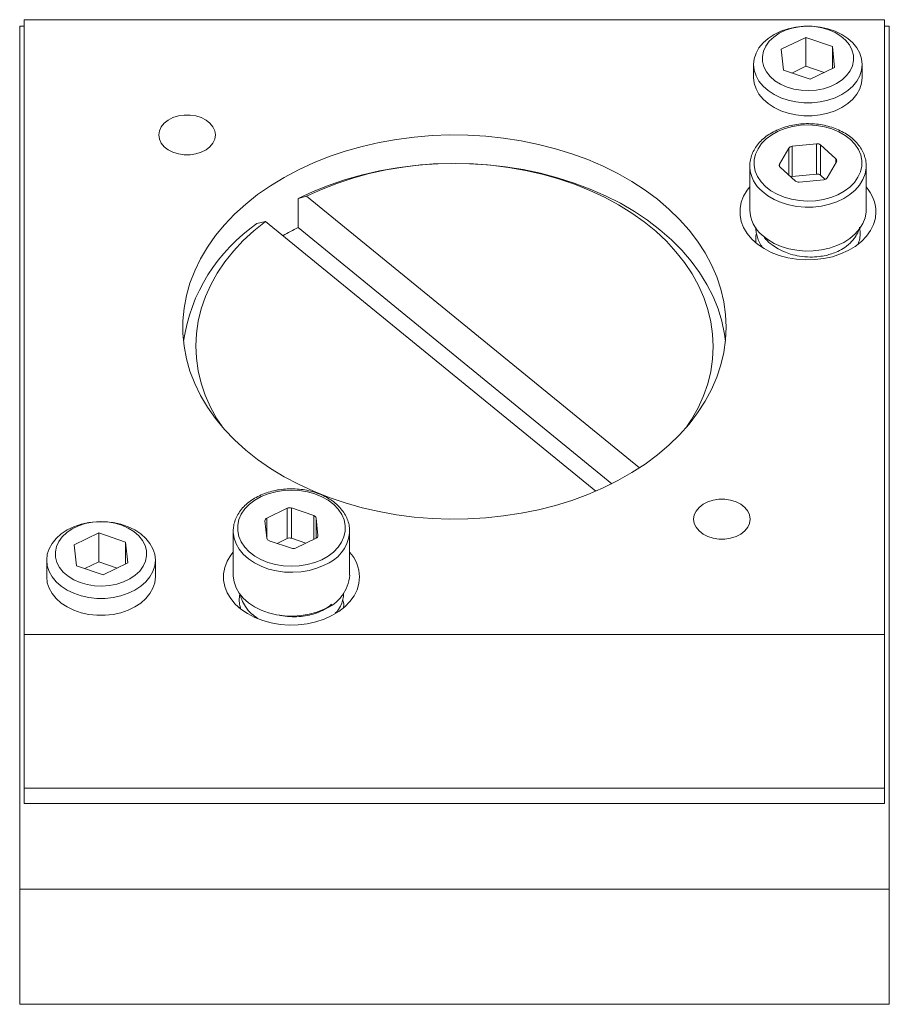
# Model space of a CAD drawing. Header units: inches. Extents: x 1.4 to 17.6, y 2.9 to 14.7.
# Tile 5 of 5: x 15.6 to 17.6, y 7.8 to 10.1. Entities that reach past the tile are written whole.
import ezdxf

# ---------------------------------------------------------------- set-up
doc = ezdxf.new("R2010")
doc.units = ezdxf.units.IN
doc.header["$MEASUREMENT"] = 0

msp = doc.modelspace()

# ---------------------------------------------------------------- linework, layer by layer
at = {"color": 7, "linetype": 'Continuous', "lineweight": 15}
for p, q in [((15.6281, 8.0744), (15.6281, 10.0594)), ((15.6281, 10.0594), (15.6381, 10.0594)), ((17.6169, 10.0745), (15.6381, 10.0745)), ((15.6381, 8.6603), (15.6381, 10.0745)), ((17.6169, 10.0745), (17.6169, 8.6603)), ((17.6169, 10.0594), (17.6281, 10.0594)), ((17.6281, 8.0744), (17.6281, 10.0594)), ((17.4358, 10.0336), (17.3795, 10.0065)), ((17.4973, 10.0127), (17.4358, 10.0336)), ((17.4358, 9.9674), (17.4358, 10.0336)), ((17.5023, 9.9646), (17.4973, 10.0127)), ((17.4973, 9.9622), (17.4973, 10.0127)), ((17.3795, 10.0065), (17.3846, 9.9584)), ((17.3159, 9.9714), (17.3159, 9.9416)), ((17.4358, 9.9674), (17.4037, 9.9519)), ((17.4781, 9.953), (17.4358, 9.9674)), ((17.5659, 9.9416), (17.5659, 9.9714)), ((17.3846, 9.9584), (17.446, 9.9375)), ((17.446, 9.9375), (17.5023, 9.9646)), ((17.461, 9.789), (17.4047, 9.7834)), ((17.461, 9.7194), (17.461, 9.789)), ((17.5051, 9.7547), (17.4701, 9.7864)), ((17.4701, 9.7168), (17.4701, 9.7864)), ((17.397, 9.7791), (17.3757, 9.7419)), ((17.397, 9.7169), (17.397, 9.7791)), ((17.4047, 9.7138), (17.4047, 9.7834)), ((17.3757, 9.7367), (17.3757, 9.7419)), ((17.4852, 9.7106), (17.5065, 9.7478)), ((17.5051, 9.7454), (17.5051, 9.7547)), ((17.5749, 9.7379), (17.5748, 9.7419)), ((17.3072, 9.7379), (17.3072, 9.6368)), ((17.3072, 9.7379), (17.3073, 9.7341)), ((17.377, 9.735), (17.412, 9.7033)), ((17.461, 9.7194), (17.4047, 9.7138)), ((17.5749, 9.6368), (17.5749, 9.7379)), ((17.4211, 9.7007), (17.4774, 9.7063)), ((17.4808, 9.7071), (17.4701, 9.7168)), ((16.288, 9.6685), (16.2683, 9.6634)), ((16.2683, 9.5962), (16.2683, 9.6634)), ((16.288, 9.6685), (17.0533, 9.0435)), ((16.1738, 9.6055), (16.1935, 9.6106)), ((16.1935, 9.6106), (16.9534, 8.9901)), ((16.2683, 9.5962), (16.9897, 9.007)), ((16.2435, 8.9507), (16.1964, 8.9281)), ((16.2435, 8.8811), (16.2435, 8.9507)), ((16.3044, 8.9336), (16.2533, 8.9512)), ((16.2533, 8.8816), (16.2533, 8.9512)), ((16.1964, 8.8808), (16.1964, 8.9281)), ((16.3044, 8.879), (16.3044, 8.9336)), ((16.314, 8.8878), (16.3099, 8.9279)), ((16.3099, 8.8816), (16.3099, 8.9279)), ((16.1194, 8.9027), (16.1192, 8.8979)), ((16.1921, 8.9219), (16.1962, 8.8818)), ((15.81, 8.8937), (15.7536, 8.8666)), ((15.8714, 8.8728), (15.81, 8.8937)), ((15.81, 8.8274), (15.81, 8.8937)), ((16.1192, 8.8979), (16.1192, 8.7968)), ((16.2435, 8.8811), (16.2199, 8.8698)), ((16.2862, 8.8703), (16.2533, 8.8816)), ((16.2627, 8.859), (16.3097, 8.8815)), ((16.314, 8.8868), (16.314, 8.8878)), ((16.3868, 8.8934), (16.3869, 8.8979)), ((16.3869, 8.7968), (16.3869, 8.8979)), ((15.7536, 8.8666), (15.7587, 8.8185)), ((15.8765, 8.8247), (15.8714, 8.8728)), ((15.8714, 8.8223), (15.8714, 8.8728)), ((16.2017, 8.876), (16.2529, 8.8585)), ((15.6901, 8.8315), (15.6901, 8.7926)), ((15.7587, 8.8185), (15.8201, 8.7975)), ((15.81, 8.8274), (15.7779, 8.8119)), ((15.8522, 8.813), (15.81, 8.8274)), ((15.8201, 8.7975), (15.8765, 8.8247)), ((15.9401, 8.7926), (15.9401, 8.8315)), ((16.1349, 8.7251), (16.1344, 8.7219)), ((15.6381, 8.3068), (15.6381, 8.6603)), ((15.6381, 8.6603), (17.6169, 8.6603)), ((17.6169, 8.6603), (17.6169, 8.3068)), ((17.6169, 8.3068), (15.6381, 8.3068)), ((15.6381, 8.3068), (15.6381, 8.2714)), ((17.6169, 8.3068), (17.6169, 8.2714)), ((17.6169, 8.2714), (15.6381, 8.2714)), ((15.6281, 8.0744), (17.6281, 8.0744)), ((15.6281, 7.8094), (15.6281, 8.0744)), ((17.6281, 7.8094), (17.6281, 8.0744)), ((15.6281, 7.8094), (17.6281, 7.8094))]:
    msp.add_line(p, q, dxfattribs=at)
at = {"color": 7, "linetype": 'Continuous', "lineweight": 15, "flags": 128}
for points in [[(17.3377, 9.9216), (17.3283, 9.9331), (17.3215, 9.9454), (17.3173, 9.9582), (17.3159, 9.9714), (17.3173, 9.9846), (17.3215, 9.9975), (17.3283, 10.0098), (17.3377, 10.0212), (17.3493, 10.0315), (17.363, 10.0405), (17.3785, 10.0479), (17.3953, 10.0537), (17.4131, 10.0576), (17.4316, 10.0595), (17.4503, 10.0595), (17.4688, 10.0576), (17.4866, 10.0537), (17.5035, 10.0479), (17.5189, 10.0405), (17.5326, 10.0315), (17.5442, 10.0212), (17.5536, 10.0097), (17.5604, 9.9974), (17.5645, 9.9846), (17.5659, 9.9714), (17.5645, 9.9582), (17.5604, 9.9453), (17.5536, 9.933), (17.5442, 9.9216), (17.5326, 9.9113), (17.5189, 9.9023), (17.5034, 9.8948), (17.4866, 9.8891), (17.4687, 9.8852), (17.4503, 9.8832), (17.4316, 9.8833), (17.4131, 9.8852), (17.3953, 9.8891), (17.3784, 9.8949), (17.363, 9.9023), (17.3493, 9.9113), (17.3377, 9.9216)], [(17.3542, 9.9437), (17.3651, 9.9342), (17.3781, 9.9261), (17.3928, 9.9196), (17.4088, 9.9149), (17.4257, 9.9121), (17.443, 9.9113), (17.4602, 9.9126), (17.477, 9.9158), (17.4927, 9.9209), (17.507, 9.9278), (17.5196, 9.9363), (17.5299, 9.9461), (17.5379, 9.957), (17.5432, 9.9687), (17.5457, 9.9808), (17.5454, 9.9931), (17.5422, 10.0052), (17.5363, 10.0167), (17.5277, 10.0273), (17.5168, 10.0369), (17.5038, 10.045), (17.4891, 10.0515), (17.4731, 10.0562), (17.4562, 10.059), (17.4389, 10.0598), (17.4216, 10.0585), (17.4049, 10.0553), (17.3892, 10.0501), (17.3748, 10.0432), (17.3623, 10.0347), (17.3519, 10.0249), (17.344, 10.014), (17.3387, 10.0023), (17.3362, 9.9902), (17.3365, 9.978), (17.3397, 9.9659), (17.3456, 9.9544), (17.3542, 9.9437)], [(17.5659, 9.9416), (17.5645, 9.9284), (17.5604, 9.9156), (17.5536, 9.9033), (17.5442, 9.8918), (17.5326, 9.8815), (17.5189, 9.8725), (17.5034, 9.8651), (17.4866, 9.8593), (17.4688, 9.8554), (17.4503, 9.8535), (17.4316, 9.8535), (17.4131, 9.8554), (17.3953, 9.8593), (17.3784, 9.8651), (17.363, 9.8725), (17.3493, 9.8815), (17.3377, 9.8918), (17.3283, 9.9033), (17.3215, 9.9156), (17.3173, 9.9284), (17.3159, 9.9416)], [(15.9481, 9.8094), (15.9495, 9.8189), (15.9537, 9.8281), (15.9605, 9.8364), (15.9696, 9.8435), (15.9806, 9.8492), (15.993, 9.8531), (16.0063, 9.8551), (16.0199, 9.8551), (16.0332, 9.8531), (16.0456, 9.8492), (16.0566, 9.8435), (16.0657, 9.8364), (16.0725, 9.8281), (16.0767, 9.8189), (16.0781, 9.8094), (16.0767, 9.7998), (16.0725, 9.7907), (16.0657, 9.7824), (16.0566, 9.7752), (16.0456, 9.7696), (16.0332, 9.7657), (16.0199, 9.7637), (16.0063, 9.7637), (15.993, 9.7657), (15.9806, 9.7696), (15.9696, 9.7752), (15.9605, 9.7824), (15.9537, 9.7907), (15.9495, 9.7998), (15.9481, 9.8094)], [(17.3433, 9.6909), (17.3558, 9.6812), (17.3702, 9.6729), (17.3861, 9.6663), (17.4033, 9.6613), (17.4213, 9.6583), (17.4398, 9.6572), (17.4583, 9.658), (17.4764, 9.6608), (17.4937, 9.6655), (17.5099, 9.6719), (17.5245, 9.68), (17.5372, 9.6895), (17.5478, 9.7002), (17.556, 9.712), (17.5617, 9.7245), (17.5646, 9.7374), (17.5648, 9.7505), (17.5623, 9.7635), (17.557, 9.7761), (17.5491, 9.7879), (17.5388, 9.7988), (17.5264, 9.8085), (17.512, 9.8168), (17.496, 9.8235), (17.4789, 9.8284), (17.4608, 9.8314), (17.4424, 9.8326), (17.4239, 9.8317), (17.4057, 9.8289), (17.3884, 9.8243), (17.3723, 9.8178), (17.3577, 9.8098), (17.3449, 9.8002), (17.3343, 9.7895), (17.3261, 9.7777), (17.3205, 9.7653), (17.3175, 9.7523), (17.3173, 9.7392), (17.3199, 9.7262), (17.3252, 9.7137), (17.333, 9.7018), (17.3433, 9.6909)], [(17.2531, 9.3674), (17.2517, 9.3967), (17.2476, 9.4257), (17.2408, 9.4546), (17.2313, 9.483), (17.2192, 9.5109), (17.2045, 9.5383), (17.1873, 9.5648), (17.1676, 9.5905), (17.1456, 9.6152), (17.1213, 9.6389), (17.0948, 9.6613), (17.0663, 9.6825), (17.0359, 9.7023), (17.0037, 9.7206), (16.9699, 9.7374), (16.9346, 9.7526), (16.8979, 9.7661), (16.8601, 9.7778), (16.8212, 9.7878), (16.7815, 9.7959), (16.7411, 9.8021), (16.7003, 9.8064), (16.6591, 9.8088), (16.6177, 9.8093), (16.5765, 9.8079), (16.5354, 9.8045), (16.4948, 9.7992), (16.4547, 9.792), (16.4154, 9.783), (16.377, 9.7722), (16.3397, 9.7595), (16.3037, 9.7452), (16.2691, 9.7292), (16.2361, 9.7117), (16.2048, 9.6926), (16.1753, 9.6721), (16.1478, 9.6503), (16.1224, 9.6272), (16.0993, 9.603), (16.0784, 9.5778), (16.0599, 9.5516), (16.044, 9.5247), (16.0306, 9.497), (16.0197, 9.4688), (16.0116, 9.4402), (16.0061, 9.4112), (16.0034, 9.3821), (16.0034, 9.3528), (16.0061, 9.3237), (16.0116, 9.2947), (16.0197, 9.2661), (16.0306, 9.2378), (16.044, 9.2102), (16.0599, 9.1832), (16.0784, 9.1571), (16.0993, 9.1319), (16.1224, 9.1077), (16.1478, 9.0846), (16.1753, 9.0628), (16.2048, 9.0423), (16.2361, 9.0232), (16.2691, 9.0057), (16.3037, 8.9897), (16.3397, 8.9753), (16.377, 8.9627), (16.4154, 8.9519), (16.4547, 8.9428), (16.4948, 8.9357), (16.5354, 8.9304), (16.5765, 8.927), (16.6177, 8.9256), (16.6591, 8.926), (16.7003, 8.9285), (16.7411, 8.9328), (16.7815, 8.939), (16.8212, 8.9471), (16.8601, 8.9571), (16.8979, 8.9688), (16.9346, 8.9823), (16.9699, 8.9975), (17.0037, 9.0142), (17.0359, 9.0326), (17.0663, 9.0524), (17.0948, 9.0735), (17.1213, 9.096), (17.1456, 9.1196), (17.1676, 9.1444), (17.1873, 9.1701), (17.2045, 9.1966), (17.2192, 9.2239), (17.2313, 9.2519), (17.2408, 9.2803), (17.2476, 9.3092), (17.2517, 9.3382), (17.2531, 9.3674)], [(16.2683, 9.6634), (16.3032, 9.6796), (16.3396, 9.6941), (16.3773, 9.7068), (16.4161, 9.7178), (16.4558, 9.7269), (16.4963, 9.734), (16.5374, 9.7393), (16.5789, 9.7426), (16.6207, 9.7439), (16.6624, 9.7433), (16.704, 9.7407), (16.7453, 9.7361), (16.7861, 9.7296), (16.8261, 9.7212), (16.8653, 9.7109), (16.9033, 9.6988), (16.9402, 9.6849), (16.9757, 9.6693), (17.0096, 9.6521), (17.0418, 9.6333), (17.0722, 9.613), (17.1006, 9.5913), (17.1268, 9.5684), (17.1509, 9.5442), (17.1726, 9.519), (17.1919, 9.4928), (17.2086, 9.4657), (17.2228, 9.4379), (17.2343, 9.4095), (17.2431, 9.3807), (17.2492, 9.3514), (17.2514, 9.3347)], [(17.1625, 9.1383), (17.1735, 9.1551), (17.1884, 9.1818), (17.2008, 9.2091), (17.2104, 9.2369), (17.2174, 9.2652), (17.2216, 9.2937), (17.2231, 9.3224), (17.2218, 9.351), (17.2177, 9.3796), (17.2109, 9.4078), (17.2014, 9.4357), (17.1893, 9.463), (17.1745, 9.4898), (17.1572, 9.5157), (17.1374, 9.5407), (17.1153, 9.5647), (17.0909, 9.5877), (17.0644, 9.6093), (17.0358, 9.6297), (17.0053, 9.6486), (16.9731, 9.666), (16.9393, 9.6818), (16.904, 9.696), (16.8675, 9.7084), (16.8298, 9.7191), (16.7912, 9.7279), (16.7519, 9.7348), (16.7119, 9.7398), (16.6716, 9.7428), (16.6311, 9.744), (16.5906, 9.7431), (16.5502, 9.7404), (16.5102, 9.7356), (16.4708, 9.729), (16.432, 9.7205), (16.3942, 9.7101), (16.3575, 9.698), (16.322, 9.6841), (16.288, 9.6685)], [(17.3356, 9.6797), (17.3484, 9.6696), (17.363, 9.661), (17.3793, 9.6539), (17.3968, 9.6486), (17.4153, 9.645), (17.4342, 9.6434), (17.4533, 9.6436), (17.4722, 9.6458), (17.4904, 9.6499), (17.5076, 9.6558), (17.5234, 9.6633), (17.5376, 9.6723), (17.5498, 9.6827), (17.5598, 9.6942), (17.5674, 9.7066), (17.5724, 9.7197), (17.5748, 9.7331), (17.5749, 9.7379)], [(17.3072, 9.6901), (17.3013, 9.6825), (17.2931, 9.6689), (17.2876, 9.6547), (17.2848, 9.64), (17.2848, 9.6252), (17.2876, 9.6106), (17.2931, 9.5963), (17.3013, 9.5827), (17.3119, 9.57), (17.3249, 9.5584), (17.3399, 9.5481), (17.3567, 9.5393), (17.3751, 9.5322), (17.3946, 9.5269), (17.4149, 9.5235), (17.4357, 9.522), (17.4566, 9.5225), (17.4772, 9.525), (17.4972, 9.5293), (17.5162, 9.5356), (17.5338, 9.5435), (17.5497, 9.5531), (17.5638, 9.564), (17.5756, 9.5762), (17.585, 9.5894), (17.5919, 9.6034), (17.596, 9.6179), (17.5974, 9.6326), (17.5974, 9.6326)], [(17.3356, 9.5786), (17.3484, 9.5686), (17.363, 9.5599), (17.3793, 9.5529), (17.3968, 9.5475), (17.4153, 9.544), (17.4342, 9.5423), (17.4533, 9.5426), (17.4722, 9.5448), (17.4904, 9.5489), (17.5076, 9.5547), (17.5234, 9.5622), (17.5376, 9.5713), (17.5498, 9.5817), (17.5598, 9.5932), (17.5674, 9.6056), (17.5724, 9.6186), (17.5748, 9.632), (17.5749, 9.6368)], [(16.1935, 9.6106), (16.1668, 9.589), (16.1423, 9.5662), (16.12, 9.5422), (16.1001, 9.5173), (16.0826, 9.4914), (16.0677, 9.4647), (16.0554, 9.4374), (16.0457, 9.4096), (16.0388, 9.3813), (16.0345, 9.3528), (16.0331, 9.3241), (16.0344, 9.2955), (16.0384, 9.2669), (16.0452, 9.2387), (16.0547, 9.2108), (16.0669, 9.1834), (16.0817, 9.1567), (16.0936, 9.1383)], [(16.3226, 8.8322), (16.3372, 8.8404), (16.3498, 8.8499), (16.3603, 8.8608), (16.3684, 8.8725), (16.3739, 8.8851), (16.3767, 8.898), (16.3768, 8.9111), (16.3741, 8.9241), (16.3686, 8.9366), (16.3607, 8.9484), (16.3503, 8.9593), (16.3377, 8.9689), (16.3232, 8.9771), (16.3072, 8.9837), (16.29, 8.9885), (16.2719, 8.9915), (16.2534, 8.9925), (16.2349, 8.9916), (16.2169, 8.9887), (16.1996, 8.9839), (16.1835, 8.9774), (16.169, 8.9693), (16.1563, 8.9597), (16.1459, 8.9489), (16.1378, 8.9371), (16.1322, 8.9246), (16.1294, 8.9116), (16.1294, 8.8985), (16.1321, 8.8856), (16.1375, 8.873), (16.1455, 8.8612), (16.1559, 8.8503), (16.1685, 8.8407), (16.1829, 8.8325), (16.1989, 8.8259), (16.2162, 8.8211), (16.2342, 8.8181), (16.2527, 8.8171), (16.2712, 8.8181), (16.2893, 8.821), (16.3066, 8.8257), (16.3226, 8.8322)], [(17.1781, 8.9255), (17.1795, 8.9351), (17.1837, 8.9442), (17.1905, 8.9525), (17.1996, 8.9597), (17.2106, 8.9653), (17.223, 8.9692), (17.2363, 8.9712), (17.2499, 8.9712), (17.2632, 8.9692), (17.2756, 8.9653), (17.2866, 8.9597), (17.2957, 8.9525), (17.3025, 8.9442), (17.3067, 8.9351), (17.3081, 8.9255), (17.3067, 8.9159), (17.3025, 8.9068), (17.2957, 8.8985), (17.2866, 8.8913), (17.2756, 8.8857), (17.2632, 8.8818), (17.2499, 8.8798), (17.2363, 8.8798), (17.223, 8.8818), (17.2106, 8.8857), (17.1996, 8.8913), (17.1905, 8.8985), (17.1837, 8.9068), (17.1795, 8.9159), (17.1781, 8.9255)], [(15.7118, 8.7817), (15.7024, 8.7931), (15.6956, 8.8054), (15.6915, 8.8183), (15.6901, 8.8315), (15.6915, 8.8446), (15.6956, 8.8575), (15.7025, 8.8698), (15.7118, 8.8813), (15.7235, 8.8916), (15.7372, 8.9006), (15.7526, 8.908), (15.7694, 8.9137), (15.7873, 8.9176), (15.8058, 8.9196), (15.8244, 8.9196), (15.8429, 8.9176), (15.8608, 8.9137), (15.8776, 8.908), (15.893, 8.9006), (15.9067, 8.8916), (15.9184, 8.8812), (15.9277, 8.8698), (15.9345, 8.8575), (15.9387, 8.8446), (15.9401, 8.8314), (15.9387, 8.8183), (15.9345, 8.8054), (15.9277, 8.7931), (15.9183, 8.7817), (15.9067, 8.7713), (15.893, 8.7623), (15.8776, 8.7549), (15.8607, 8.7492), (15.8429, 8.7453), (15.8244, 8.7433), (15.8057, 8.7433), (15.7872, 8.7453), (15.7694, 8.7492), (15.7526, 8.7549), (15.7371, 8.7624), (15.7234, 8.7713), (15.7118, 8.7817)], [(15.7283, 8.8038), (15.7392, 8.7943), (15.7522, 8.7861), (15.7669, 8.7796), (15.7829, 8.7749), (15.7998, 8.7721), (15.8171, 8.7714), (15.8344, 8.7726), (15.8511, 8.7759), (15.8668, 8.781), (15.8812, 8.7879), (15.8937, 8.7964), (15.9041, 8.8062), (15.912, 8.8171), (15.9173, 8.8288), (15.9199, 8.8409), (15.9195, 8.8532), (15.9163, 8.8652), (15.9104, 8.8767), (15.9018, 8.8874), (15.8909, 8.8969), (15.8779, 8.9051), (15.8632, 8.9116), (15.8472, 8.9163), (15.8303, 8.9191), (15.813, 8.9198), (15.7958, 8.9186), (15.779, 8.9153), (15.7633, 8.9102), (15.749, 8.9033), (15.7364, 8.8948), (15.7261, 8.885), (15.7181, 8.8741), (15.7128, 8.8624), (15.7103, 8.8503), (15.7106, 8.838), (15.7138, 8.826), (15.7198, 8.8145), (15.7283, 8.8038)], [(16.1192, 8.8979), (16.1193, 8.8956), (16.1211, 8.8821), (16.1256, 8.869), (16.1327, 8.8565), (16.1423, 8.8448), (16.1541, 8.8342), (16.1679, 8.8248), (16.1835, 8.817), (16.2004, 8.8108), (16.2185, 8.8064), (16.2373, 8.8039), (16.2563, 8.8032), (16.2753, 8.8045), (16.2939, 8.8077), (16.3116, 8.8127), (16.3282, 8.8195)], [(16.1192, 8.8499), (16.1134, 8.8425), (16.1052, 8.8289), (16.0997, 8.8146), (16.0969, 8.8), (16.0969, 8.7852), (16.0997, 8.7705), (16.1052, 8.7563), (16.1134, 8.7427), (16.124, 8.7299), (16.137, 8.7183), (16.152, 8.7081), (16.1689, 8.6993), (16.1872, 8.6922), (16.2067, 8.6869), (16.227, 8.6834), (16.2478, 8.682), (16.2687, 8.6825), (16.2894, 8.6849), (16.3093, 8.6893), (16.3283, 8.6955), (16.3459, 8.7035), (16.3619, 8.713), (16.3759, 8.724), (16.3877, 8.7362), (16.3972, 8.7494), (16.404, 8.7633), (16.4082, 8.7778), (16.4096, 8.7926), (16.4096, 8.7926)], [(15.9401, 8.7926), (15.9387, 8.7794), (15.9345, 8.7665), (15.9277, 8.7542), (15.9184, 8.7428), (15.9067, 8.7324), (15.893, 8.7235), (15.8776, 8.716), (15.8607, 8.7103), (15.8429, 8.7064), (15.8244, 8.7044), (15.8057, 8.7044), (15.7873, 8.7064), (15.7694, 8.7103), (15.7526, 8.716), (15.7371, 8.7235), (15.7234, 8.7324), (15.7118, 8.7428), (15.7025, 8.7542), (15.6956, 8.7665), (15.6915, 8.7794), (15.6901, 8.7926)], [(16.1192, 8.7968), (16.1193, 8.7945), (16.1211, 8.7811), (16.1256, 8.7679), (16.1327, 8.7554), (16.1423, 8.7437), (16.1541, 8.7331), (16.1679, 8.7238), (16.1835, 8.716), (16.2004, 8.7098), (16.2185, 8.7054), (16.2373, 8.7028), (16.2563, 8.7022), (16.2753, 8.7035), (16.2939, 8.7067), (16.3116, 8.7117), (16.3282, 8.7184)]]:
    msp.add_lwpolyline(points, dxfattribs=at)
at = {"color": 7, "linetype": 'Continuous', "lineweight": 15}
for centre, radius, start, end in [((17.4625, 9.7771), 0.012, 50.8449, 97.2354), ((17.4052, 9.7735), 0.00993, 92.3875, 145.4101), ((17.3804, 9.7393), 0.00541, 150.7555, 231.6665), ((17.5017, 9.7505), 0.00541, 330.7555, 51.6664), ((17.3871, 9.741), 0.0801, 184.8979, 229.917), ((17.4625, 9.7075), 0.012, 50.8474, 97.2295), ((17.406, 9.7011), 0.0128, 95.444, 111.27), ((17.4196, 9.7127), 0.012, 230.8474, 277.2295), ((17.477, 9.7162), 0.00993, 272.3902, 325.4108), ((17.5073, 9.6302), 0.0901, 1.5608, 41.4157), ((17.3866, 9.6395), 0.0794, 181.8777, 230.022), ((16.3991, 9.2768), 0.3985, 124.4273, 171.6455), ((16.5591, 9.0116), 0.653, 116.4485, 119.8823), ((16.249, 8.9385), 0.0133, 71.2822, 114.5523), ((16.1987, 8.922), 0.00656, 110.1916, 180.9059), ((16.3026, 8.9264), 0.00746, 11.4636, 76.0953), ((16.2035, 8.8833), 0.00746, 191.4645, 256.0944), ((16.249, 8.8689), 0.0133, 71.2796, 114.5549), ((16.3075, 8.8877), 0.00656, 290.1901, 0.9053), ((16.2965, 8.9048), 0.091, 290.3678, 352.7722), ((16.2571, 8.8711), 0.0133, 251.2797, 294.5548), ((16.3194, 8.7901), 0.0902, 1.5687, 41.5308), ((16.2973, 8.8028), 0.0899, 290.1108, 356.1477)]:
    msp.add_arc(centre, radius, start, end, dxfattribs=at)
for points, knots in [([(17.5746, 9.7422), (17.5746, 9.743), (17.5747, 9.7482), (17.5724, 9.7578), (17.5677, 9.7706), (17.5605, 9.7827), (17.5512, 9.7941), (17.5398, 9.8044), (17.5266, 9.8135), (17.5118, 9.8212), (17.4957, 9.8274), (17.4785, 9.8319), (17.4607, 9.8347), (17.4425, 9.8357), (17.4243, 9.835), (17.4064, 9.8324), (17.3891, 9.8282), (17.3727, 9.8222), (17.3576, 9.8147), (17.344, 9.8057), (17.3322, 9.7954), (17.3224, 9.7839), (17.3149, 9.7716), (17.3098, 9.7586), (17.3072, 9.7459), (17.3074, 9.7376), (17.3075, 9.7339)], [0, 0, 0, 0, 0.0077409, 0.0500016, 0.0922879, 0.1348198, 0.1777128, 0.2209622, 0.2644834, 0.3081709, 0.351938, 0.3957244, 0.4395093, 0.4832935, 0.5270877, 0.5709049, 0.6147576, 0.6586582, 0.7026102, 0.7465975, 0.7905587, 0.8343972, 0.8779827, 0.9211882, 0.9639604, 1, 1, 1, 1]), ([(17.3226, 9.5822), (17.3225, 9.5817), (17.3205, 9.5754), (17.321, 9.5688), (17.3214, 9.5626)], [0, 0, 0, 0, 0.076303, 1, 1, 1, 1]), ([(17.3211, 9.5965), (17.3213, 9.5926), (17.3216, 9.585), (17.3245, 9.5734), (17.329, 9.5616), (17.334, 9.5542), (17.3365, 9.5505)], [0, 0, 0, 0, 0.236459, 0.471781, 0.734224, 1, 1, 1, 1]), ([(17.3392, 9.5761), (17.3406, 9.5741), (17.3457, 9.5667), (17.3572, 9.557), (17.3714, 9.5476), (17.3858, 9.5406), (17.4021, 9.5346), (17.4226, 9.5299), (17.4448, 9.528), (17.4653, 9.5291), (17.4817, 9.532), (17.4961, 9.536), (17.5109, 9.5418), (17.527, 9.5509), (17.5416, 9.5632), (17.5517, 9.5771), (17.5567, 9.5865), (17.5578, 9.5911), (17.5578, 9.5912)], [0, 0, 0, 0, 0.0314903, 0.1108532, 0.1748199, 0.2271284, 0.28946, 0.365702, 0.4522065, 0.5268691, 0.586236, 0.6346572, 0.6943666, 0.768719, 0.8547331, 0.9326045, 0.9989645, 1, 1, 1, 1]), ([(17.5559, 9.5577), (17.5575, 9.562), (17.5607, 9.5708), (17.5616, 9.5843), (17.56, 9.5929), (17.5592, 9.597)], [0, 0, 0, 0, 0.3440814, 0.689402, 1, 1, 1, 1]), ([(16.3865, 8.8931), (16.3867, 8.8962), (16.3872, 8.9038), (16.385, 8.9158), (16.3806, 8.9287), (16.3738, 8.9409), (16.3647, 8.9524), (16.3537, 8.9629), (16.3407, 8.9721), (16.3261, 8.9801), (16.3101, 8.9865), (16.2931, 8.9913), (16.2754, 8.9943), (16.2572, 8.9956), (16.239, 8.9952), (16.221, 8.9929), (16.2036, 8.9889), (16.1871, 8.9832), (16.1718, 8.9759), (16.1579, 8.9671), (16.1458, 8.9569), (16.1358, 8.9456), (16.1278, 8.9334), (16.1225, 8.9205), (16.1198, 8.9103), (16.1197, 8.9044), (16.1197, 8.903)], [0, 0, 0, 0, 0.030274, 0.072562, 0.114849, 0.157355, 0.200213, 0.243435, 0.286944, 0.330634, 0.374415, 0.418223, 0.46203, 0.505836, 0.549649, 0.593484, 0.637352, 0.681267, 0.725234, 0.769241, 0.813233, 0.857119, 0.900773, 0.944062, 0.98692, 1, 1, 1, 1]), ([(16.1347, 8.7541), (16.1341, 8.7513), (16.1327, 8.7444), (16.1333, 8.7333), (16.1343, 8.7249), (16.1357, 8.7209), (16.1357, 8.7208)], [0, 0, 0, 0, 0.252139, 0.628824, 0.985455, 1, 1, 1, 1]), ([(16.135, 8.753), (16.1361, 8.7489), (16.1386, 8.7388), (16.1472, 8.7234), (16.1595, 8.7086), (16.1704, 8.7007), (16.1751, 8.6972)], [0, 0, 0, 0, 0.191831, 0.463147, 0.768494, 1, 1, 1, 1]), ([(16.3538, 8.7091), (16.3556, 8.711), (16.3616, 8.7168), (16.3675, 8.7279), (16.3718, 8.7408), (16.3733, 8.75), (16.3729, 8.7548), (16.3729, 8.7558)], [0, 0, 0, 0, 0.1412411, 0.453046, 0.7152251, 0.9439289, 1, 1, 1, 1]), ([(16.2254, 8.7048), (16.2262, 8.7046), (16.2339, 8.7025), (16.2491, 8.7011), (16.27, 8.7009), (16.2896, 8.7035), (16.3079, 8.7082), (16.3246, 8.7152), (16.3374, 8.7224), (16.3435, 8.7278), (16.3455, 8.7296)], [0, 0, 0, 0, 0.018393, 0.182137, 0.338666, 0.488365, 0.634135, 0.780655, 0.928356, 1, 1, 1, 1]), ([(16.3728, 8.7222), (16.3729, 8.7225), (16.3737, 8.7275), (16.3731, 8.7337), (16.3715, 8.7391), (16.3712, 8.7401)], [0, 0, 0, 0, 0.062097, 0.838737, 1, 1, 1, 1])]:
    msp.add_open_spline(points, degree=3, knots=knots, dxfattribs=at)

doc.saveas('drawing.dxf')
